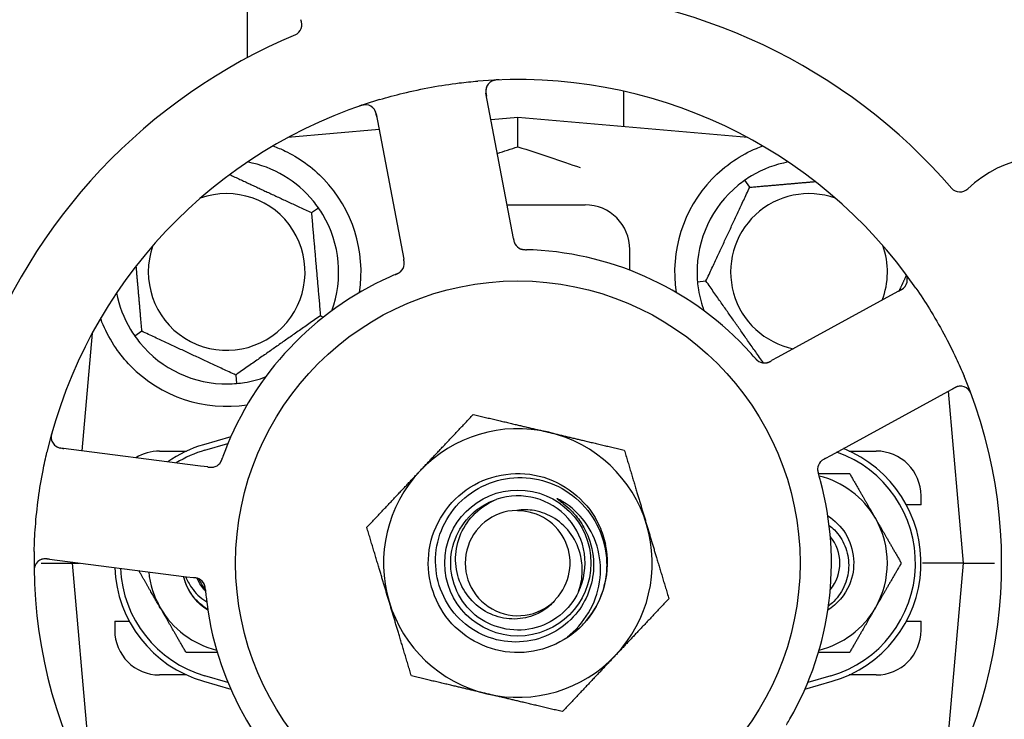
# Model space of a CAD drawing. Header units: inches. Extents: x 5 to 1128, y -85 to 748.
# Tile 60 of 256: x 125.84 to 128.59, y 226.7 to 228.65. Entities that reach past the tile are written whole.
import ezdxf

# ---------------------------------------------------------------- set-up
doc = ezdxf.new("R2010")
doc.units = ezdxf.units.IN
doc.header["$LTSCALE"] = 32
doc.header["$MEASUREMENT"] = 0
doc.layers.add('Dimension (ANSI)', color=7, linetype='Continuous', lineweight=25)
doc.layers.add('Visible (ANSI)', color=7, linetype='Continuous', lineweight=30)
doc.styles.add('Note Text (ANSI)', font='tahoma.ttf')
doc.dimstyles.new('SB Fraction-16 (ANSI)', dxfattribs={"dimscale": 32, "dimtxt": 0.125, "dimasz": 0.098425, "dimexe": 0.125, "dimexo": 0.0625, "dimgap": 0.031496, "dimtad": 0, "dimtih": 1, "dimtoh": 1, "dimdec": 4, "dimrnd": 1e-08, "dimzin": 0, "dimdsep": 46, "dimlunit": 5, "dimtxsty": 'Note Text (ANSI)', "dimcen": 0.09, "dimdle": 0.393701, "dimclrd": 256, "dimclre": 256, "dimclrt": 256, "dimadec": 0, "dimazin": 3, "dimtfac": 0.96, "dimtofl": 0, "dimtmove": 0, "dimatfit": 3, "dimfxl": 1, "dimfrac": 2, "dimtolj": 1, "dimtzin": 12, "dimlwd": -1, "dimlwe": -1, "dimarcsym": 0})

# ---------------------------------------------------------------- blocks, each defined once
blk = doc.blocks.new('*D16')
at = {"layer": 'Defpoints', "color": 0, "transparency": 16777216}
for p in [(170.3073, 471.9837), (79.417, 159.272), (130.3698, 159.272)]:
    blk.add_point(p, dxfattribs=at)
at = {"layer": 'Dimension (ANSI)', "transparency": 16777216}
for p, q in [((168.3073, 471.9837), (75.417, 471.9837)), ((79.417, 468.8341), (79.417, 327.6609)), ((79.417, 162.4216), (79.417, 320.5948)), ((128.3698, 159.272), (75.417, 159.272))]:
    blk.add_line(p, q, dxfattribs=at)
for points in [[(78.8921, 468.8341), (79.9419, 468.8341), (79.417, 471.9837)], [(78.8921, 162.4216), (79.9419, 162.4216), (79.417, 159.272)]]:
    blk.add_solid(points, dxfattribs=at)
at = {"layer": 'Dimension (ANSI)', "transparency": 16777216, "insert": (67.2142, 326.653), "char_height": 4, "attachment_point": 1, "style": 'Note Text (ANSI)'}
blk.add_mtext('\\A1;312 11/16', dxfattribs=at)

msp = doc.modelspace()

# ---------------------------------------------------------------- linework, layer by layer
at = {"layer": 'Visible (ANSI)'}
for p, q in [((126.478, 282.60308), (126.478, 228.54487)), ((127.21691, 228.05967), (127.14405, 228.44587)), ((127.528, 228.45158), (127.528, 228.35214)), ((126.83795, 228.38812), (126.91081, 228.00193)), ((127.233, 228.37795), (127.1581, 228.3714)), ((127.233, 228.29648), (127.233, 228.37795)), ((127.87499, 228.32178), (127.233, 228.37795)), ((126.84625, 228.34412), (126.59102, 228.32178)), ((127.87993, 228.18317), (127.86626, 228.20269)), ((126.65697, 228.11228), (126.67649, 228.12594)), ((127.20285, 228.1342), (127.4205, 228.1342)), ((127.22059, 228.04015), (127.21691, 228.05967)), ((126.91081, 228.00193), (126.9145, 227.98237)), ((127.5455, 227.95149), (127.5455, 228.0092)), ((127.73419, 227.91947), (127.75793, 227.92154)), ((128.30348, 227.8974), (127.95869, 227.70877)), ((126.68213, 227.8247), (126.69056, 227.82077)), ((126.04542, 227.77619), (126.01665, 227.44741)), ((126.04368, 227.77295), (126.04514, 227.77295)), ((126.18403, 227.78112), (126.16452, 227.76746)), ((127.95869, 227.70877), (127.94124, 227.69922)), ((126.44566, 227.65912), (126.44774, 227.63539)), ((128.1082, 227.4355), (128.45299, 227.62413)), ((128.47675, 227.1342), (128.43476, 227.61416)), ((126.43207, 227.48653), (126.3555, 227.4642)), ((126.35988, 227.4492), (126.42415, 227.46795)), ((126.34785, 227.40488), (125.95804, 227.45493)), ((126.233, 227.4467), (126.30855, 227.4467)), ((128.15746, 227.4467), (128.233, 227.4467)), ((128.09077, 227.42596), (128.1082, 227.4355)), ((126.36756, 227.40235), (126.34785, 227.40488)), ((128.358, 227.2967), (128.358, 227.3217)), ((128.358, 227.2967), (128.31717, 227.2967)), ((125.91837, 227.14597), (126.30818, 227.09592)), ((125.98948, 227.13684), (125.98925, 227.1342)), ((125.90326, 227.1342), (125.98925, 227.1342)), ((125.98925, 227.1342), (126.01001, 227.1342)), ((125.98925, 227.1342), (126.04542, 226.49222)), ((128.47675, 227.1342), (128.36217, 227.1342)), ((128.42059, 226.49222), (128.47675, 227.1342)), ((128.47675, 227.1342), (128.56274, 227.1342)), ((126.30818, 227.09592), (126.32792, 227.09338)), ((126.108, 226.9717), (126.14884, 226.9717)), ((126.108, 226.9717), (126.108, 226.9467)), ((128.31717, 226.9717), (128.358, 226.9717)), ((128.358, 226.9467), (128.358, 226.9717)), ((126.30855, 226.8217), (126.233, 226.8217)), ((126.42415, 226.80045), (126.35988, 226.8192)), ((128.10613, 226.8192), (128.04185, 226.80045)), ((128.233, 226.8217), (128.15746, 226.8217)), ((126.3555, 226.8042), (126.43207, 226.78187)), ((128.03393, 226.78187), (128.1105, 226.8042))]:
    msp.add_line(p, q, dxfattribs=at)
for radius in [0.7875, 0.20385]:
    msp.add_circle((127.233, 227.1342), radius, dxfattribs=at)
for centre, radius, start, end in [((127.233, 227.1342), 1.6, 40.81714, 88.5497), ((126.59944, 228.63739), 0.03125, 292.85452, 25.80207), ((127.233, 227.1342), 1.6, 112.81714, 160.5497), ((127.233, 227.1342), 1.35, 34.62287, 94.74397), ((127.17476, 228.45166), 0.03125, 92.53135, 190.68342), ((127.233, 227.1342), 1.35, 106.62287, 166.74397), ((126.80724, 228.38233), 0.03125, 10.68342, 108.83549), ((128.71342, 227.94415), 0.325, 283.56477, 133.80207), ((126.4205, 227.9467), 0.3125, 39.15807, 79.28378), ((128.0455, 227.9467), 0.3125, 100.71622, 120.84193), ((126.4205, 227.9467), 0.375, 351.21293, 43.75453), ((128.0455, 227.9467), 0.375, 136.24547, 188.78707), ((128.0455, 227.9467), 0.3125, 129.15807, 180.84193), ((128.46684, 228.20127), 0.03125, 220.85452, 313.80207), ((126.4205, 227.9467), 0.21875, 160.34111, 109.65889), ((128.0455, 227.9467), 0.21875, 70.34111, 258.47873), ((127.4205, 228.0092), 0.125, 0, 90), ((126.4205, 227.9467), 0.3125, 339.72028, 30.84193), ((127.25237, 228.04024), 0.03125, 208.67765, 250.13682), ((128.0455, 227.9467), 0.21875, 338.88811, 19.65889), ((127.233, 227.1342), 0.875, 42.19111, 87.17573), ((126.88486, 227.97091), 0.03125, 311.46904, 353.46837), ((128.28848, 227.92482), 0.03125, 298.68342, 36.83549), ((127.233, 227.1342), 0.875, 114.19111, 159.17573), ((126.4205, 227.9467), 0.3125, 190.71622, 210.84193), ((128.0455, 227.9467), 0.3125, 189.15807, 200.27972), ((126.4205, 227.9467), 0.3125, 219.15807, 270.84193), ((127.92118, 227.72387), 0.03125, 239.46904, 281.46837), ((126.4205, 227.9467), 0.375, 224.27762, 278.78707), ((126.4205, 227.9467), 0.3125, 279.15807, 290.27972), ((127.233, 227.1342), 1.35, 322.62287, 22.74397), ((128.46799, 227.59671), 0.03125, 20.53135, 118.68342), ((125.96202, 227.48593), 0.03125, 164.53135, 262.68342), ((127.233, 227.1342), 0.375, 76.68342, 136.68342), ((127.233, 227.1342), 0.375, 16.68342, 76.68342), ((126.233, 227.3217), 0.125, 90, 121.69426), ((126.45175, 227.1342), 0.34375, 106.2602, 124.73634), ((126.45175, 227.1342), 0.32812, 106.2602, 121.61609), ((128.01425, 227.1342), 0.32812, 286.2602, 70.60541), ((128.01425, 227.1342), 0.34375, 286.2602, 68.3076), ((128.233, 227.3217), 0.125, 0, 90), ((126.37729, 227.43261), 0.03125, 280.67765, 322.13682), ((128.10069, 227.39576), 0.03125, 136.67765, 178.13682), ((127.233, 227.1342), 0.375, 136.68342, 196.68342), ((127.233, 227.1342), 0.875, 330.19111, 15.17573), ((128.01425, 227.1342), 0.25, 30, 76.26096), ((127.233, 227.1342), 0.1875, 334.71096, 108.15663), ((127.233, 227.1342), 0.14696, 91.25861, 315.29572), ((127.233, 227.1342), 0.14583, 316.55117, 90.00317), ((128.01425, 227.1342), 0.25, 330, 30), ((127.233, 227.1342), 0.375, 316.68342, 16.68342), ((128.01425, 227.1342), 0.11727, 320.56429, 39.43571), ((127.233, 227.1342), 1.35, 178.62287, 238.74397), ((127.233, 227.1342), 0.25, 319.96044, 12.10596), ((125.91439, 227.11497), 0.03125, 82.68342, 180.83549), ((126.45175, 227.1342), 0.34375, 182.10255, 253.7398), ((126.45175, 227.1342), 0.32812, 182.55546, 253.7398), ((126.45175, 227.1342), 0.25, 185.68783, 210), ((126.45175, 227.1342), 0.15625, 195.94214, 199.71036), ((126.32966, 227.06165), 0.03125, 23.46904, 65.46837), ((126.45175, 227.1342), 0.11727, 202.2465, 219.43252), ((127.233, 227.1342), 0.875, 186.19111, 231.17573), ((127.233, 227.1342), 0.375, 196.68342, 256.68342), ((127.233, 227.1342), 1.6, 184.81714, 232.5497), ((126.45175, 227.1342), 0.25, 210, 256.26096), ((128.01425, 227.1342), 0.25, 283.73904, 330), ((127.233, 227.1342), 0.25, 316.19222, 319.96044), ((126.233, 226.9467), 0.125, 180, 270), ((128.233, 226.9467), 0.125, 270, 0), ((127.233, 227.1342), 0.375, 256.68342, 316.68342)]:
    msp.add_arc(centre, radius, start, end, dxfattribs=at)
for points, knots in [([(127.18044, 228.48318), (127.17981, 228.48315), (127.17919, 228.48313), (127.17752, 228.48305), (127.17644, 228.48299), (127.17445, 228.48283), (127.17353, 228.48275), (127.17118, 228.48247), (127.16973, 228.48225), (127.16722, 228.48176), (127.16612, 228.48149), (127.16427, 228.48096), (127.16348, 228.4807), (127.16193, 228.48012), (127.16119, 228.4798), (127.16039, 228.47941), (127.16022, 228.47932), (127.16007, 228.47925)], [0, 0, 0, 0, 0.005149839, 0.005149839, 0.013554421, 0.013554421, 0.020527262, 0.020527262, 0.031641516, 0.031641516, 0.041623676, 0.041623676, 0.051235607, 0.051235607, 0.06373445, 0.06373445, 0.067355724, 0.067355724, 0.067355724, 0.067355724]), ([(126.84681, 228.42778), (126.86878, 228.43434), (126.89078, 228.4403), (126.93884, 228.45204), (126.96526, 228.45766), (127.01784, 228.46721), (127.04367, 228.47111), (127.08675, 228.47637), (127.10401, 228.47814), (127.12135, 228.47958)], [-0.73118965, -0.73118965, -0.73118965, -0.73118965, -0.55244576, -0.55244576, -0.34137939, -0.34137939, -0.13566771, -0.13566771, 0, 0, 0, 0]), ([(127.14506, 228.46138), (127.14497, 228.4611), (127.14487, 228.46075), (127.14441, 228.45901), (127.14409, 228.45729), (127.1438, 228.45413), (127.14375, 228.45261), (127.14389, 228.44874), (127.14414, 228.4463), (127.14467, 228.44278), (127.14485, 228.44175), (127.1452, 228.43977), (127.14538, 228.43883), (127.14556, 228.43789)], [0.058736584, 0.058736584, 0.058736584, 0.058736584, 0.064782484, 0.064782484, 0.086145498, 0.086145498, 0.103238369, 0.103238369, 0.123434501, 0.123434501, 0.131598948, 0.131598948, 0.13893919, 0.13893919, 0.13893919, 0.13893919]), ([(126.81102, 228.41335), (126.81073, 228.41338), (126.81037, 228.41341), (126.80917, 228.41349), (126.80824, 228.41351), (126.80614, 228.41344), (126.80488, 228.41333), (126.80271, 228.413), (126.80202, 228.41288), (126.80029, 228.41253), (126.79922, 228.41228), (126.79696, 228.4117), (126.79575, 228.41135), (126.79387, 228.41076), (126.79317, 228.41053), (126.7918, 228.41007), (126.79113, 228.40984), (126.79045, 228.4096)], [0.051298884, 0.051298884, 0.051298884, 0.051298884, 0.057269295, 0.057269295, 0.069785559, 0.069785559, 0.08363266, 0.08363266, 0.08945843, 0.08945843, 0.097820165, 0.097820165, 0.107290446, 0.107290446, 0.113094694, 0.113094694, 0.118968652, 0.118968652, 0.118968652, 0.118968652]), ([(126.83945, 228.38016), (126.83928, 228.38108), (126.8391, 228.38202), (126.83839, 228.38563), (126.83778, 228.38829), (126.83647, 228.39265), (126.83579, 228.39447), (126.83448, 228.39739), (126.83379, 228.39866), (126.83256, 228.40058), (126.83207, 228.40128), (126.83152, 228.402), (126.83141, 228.40214), (126.8313, 228.40227)], [0, 0, 0, 0, 0.007248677, 0.007248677, 0.028564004, 0.028564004, 0.047482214, 0.047482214, 0.065361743, 0.065361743, 0.076705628, 0.076705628, 0.079955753, 0.079955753, 0.079955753, 0.079955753]), ([(126.54987, 228.29853), (126.56118, 228.29438), (126.57288, 228.28955), (126.60129, 228.27583), (126.62075, 228.26461), (126.65803, 228.23778), (126.67587, 228.22223), (126.69137, 228.20604)], [1.39089206, 1.39089206, 1.39089206, 1.39089206, 1.4959744, 1.4959744, 1.66977331, 1.66977331, 1.84048199, 1.84048199, 1.84048199, 1.84048199]), ([(127.77464, 228.20604), (127.79247, 228.22467), (127.81305, 228.2421), (127.85599, 228.27135), (127.87837, 228.28311), (127.90415, 228.29409), (127.91011, 228.29642), (127.91608, 228.2986)], [0.51551539, 0.51551539, 0.51551539, 0.51551539, 0.71204276, 0.71204276, 0.91166133, 0.91166133, 0.96773016, 0.96773016, 0.96773016, 0.96773016]), ([(127.22059, 228.04014), (127.22069, 228.03963), (127.22079, 228.0391), (127.22098, 228.03809), (127.22108, 228.03759), (127.2213, 228.03648), (127.22142, 228.03586), (127.22189, 228.03368), (127.22223, 228.0323), (127.22286, 228.03015), (127.22317, 228.02922), (127.22382, 228.02759), (127.22413, 228.02688), (127.22469, 228.02574), (127.22496, 228.02524), (127.22512, 228.02495), (127.22514, 228.02492), (127.22514, 228.02492), (127.22514, 228.02492), (127.22514, 228.02492)], [0, 0, 0, 0, 0.004355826, 0.004355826, 0.008687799, 0.008687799, 0.014307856, 0.014307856, 0.029588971, 0.029588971, 0.043844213, 0.043844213, 0.054171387, 0.054171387, 0.06195455, 0.06195455, 0.063871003, 0.063871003, 0.063878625, 0.063878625, 0.063878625, 0.063878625]), ([(127.2206, 228.0401), (127.22065, 228.03981), (127.22071, 228.03952), (127.22101, 228.03791), (127.22128, 228.03656), (127.2219, 228.03376), (127.22227, 228.03228), (127.22306, 228.0297), (127.22347, 228.02855), (127.22435, 228.02645), (127.22484, 228.02548), (127.22528, 228.02467), (127.22535, 228.02456), (127.2254, 228.02446)], [0, 0, 0, 0, 0.002309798, 0.002309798, 0.012623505, 0.012623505, 0.02433842, 0.02433842, 0.035397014, 0.035397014, 0.047442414, 0.047442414, 0.049661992, 0.049661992, 0.049661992, 0.049661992]), ([(127.24105, 228.01112), (127.24127, 228.01104), (127.24155, 228.01093), (127.24238, 228.01065), (127.243, 228.01047), (127.2443, 228.01013), (127.24498, 228.00997), (127.24637, 228.00971), (127.24706, 228.0096), (127.24872, 228.00937), (127.24974, 228.00926), (127.25126, 228.00914), (127.25172, 228.00911), (127.25338, 228.009), (127.25462, 228.00895), (127.25624, 228.0089), (127.25664, 228.00888), (127.25721, 228.00887), (127.25739, 228.00886), (127.25757, 228.00886)], [0.044252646, 0.044252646, 0.044252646, 0.044252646, 0.05067159, 0.05067159, 0.061250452, 0.061250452, 0.07105005, 0.07105005, 0.078610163, 0.078610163, 0.087196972, 0.087196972, 0.090753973, 0.090753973, 0.100050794, 0.100050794, 0.103147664, 0.103147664, 0.104517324, 0.104517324, 0.104517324, 0.104517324]), ([(127.2414, 228.01098), (127.2414, 228.01098), (127.24143, 228.01097), (127.24156, 228.01092), (127.24169, 228.01088), (127.24211, 228.01073), (127.24246, 228.01062), (127.24363, 228.01026), (127.24454, 228.01003), (127.24651, 228.00964), (127.24754, 228.00948), (127.24997, 228.0092), (127.25142, 228.00909), (127.25424, 228.00895), (127.25563, 228.00891), (127.25718, 228.00887), (127.25737, 228.00886), (127.25757, 228.00886)], [0.030853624, 0.030853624, 0.030853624, 0.030853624, 0.032941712, 0.032941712, 0.036385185, 0.036385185, 0.042347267, 0.042347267, 0.055267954, 0.055267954, 0.065838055, 0.065838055, 0.077516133, 0.077516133, 0.087897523, 0.087897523, 0.089364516, 0.089364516, 0.089364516, 0.089364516]), ([(126.91573, 227.96609), (126.91575, 227.96618), (126.91576, 227.96628), (126.9158, 227.96658), (126.91583, 227.9668), (126.91593, 227.9678), (126.916, 227.96874), (126.91603, 227.971), (126.91597, 227.97243), (126.91569, 227.97534), (126.91548, 227.97684), (126.91512, 227.97899), (126.915, 227.97967), (126.91481, 227.98067), (126.91475, 227.98101), (126.91463, 227.98168), (126.91457, 227.982), (126.9145, 227.98233)], [0.038929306, 0.038929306, 0.038929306, 0.038929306, 0.040726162, 0.040726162, 0.043941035, 0.043941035, 0.054249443, 0.054249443, 0.066768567, 0.066768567, 0.078206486, 0.078206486, 0.083402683, 0.083402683, 0.086046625, 0.086046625, 0.088630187, 0.088630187, 0.088630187, 0.088630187]), ([(126.91585, 227.96689), (126.91585, 227.96689), (126.91585, 227.9669), (126.91586, 227.96697), (126.91589, 227.96719), (126.91596, 227.96788), (126.916, 227.96842), (126.91607, 227.96964), (126.91608, 227.9703), (126.91606, 227.97116), (126.91605, 227.97137), (126.91599, 227.97296), (126.9158, 227.97478), (126.91535, 227.9777), (126.9152, 227.97856), (126.91495, 227.97992), (126.91487, 227.98039), (126.91469, 227.98134), (126.9146, 227.98184), (126.9145, 227.98233)], [0.028019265, 0.028019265, 0.028019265, 0.028019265, 0.028672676, 0.028672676, 0.033062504, 0.033062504, 0.040781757, 0.040781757, 0.051074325, 0.051074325, 0.054504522, 0.054504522, 0.075062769, 0.075062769, 0.083066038, 0.083066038, 0.087153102, 0.087153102, 0.091266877, 0.091266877, 0.091266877, 0.091266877]), ([(126.8914, 227.93977), (126.89096, 227.93958), (126.89049, 227.93938), (126.88999, 227.93916), (126.88548, 227.93724), (126.87935, 227.93457), (126.87444, 227.93236)], [0.48080563, 0.48080563, 0.48080563, 0.48080563, 0.5329828, 0.5329828, 0.5329828, 1, 1, 1, 1]), ([(126.89143, 227.93978), (126.89171, 227.9399), (126.89199, 227.94001), (126.89273, 227.94033), (126.8932, 227.94053), (126.89465, 227.94116), (126.89565, 227.94161), (126.89772, 227.94258), (126.89879, 227.94312), (126.90087, 227.94423), (126.90183, 227.94481), (126.90369, 227.94602), (126.90448, 227.94662), (126.90544, 227.94741), (126.9057, 227.94763), (126.90589, 227.9478)], [0.001596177, 0.001596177, 0.001596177, 0.001596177, 0.00393777, 0.00393777, 0.007842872, 0.007842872, 0.016055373, 0.016055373, 0.025513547, 0.025513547, 0.037191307, 0.037191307, 0.054193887, 0.054193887, 0.06155888, 0.06155888, 0.06155888, 0.06155888]), ([(126.89143, 227.93978), (126.89194, 227.93999), (126.89244, 227.94021), (126.89344, 227.94063), (126.89394, 227.94085), (126.89561, 227.94157), (126.89677, 227.9421), (126.89864, 227.94301), (126.8994, 227.9434), (126.9011, 227.94433), (126.90197, 227.94485), (126.90347, 227.94585), (126.90412, 227.94633), (126.90513, 227.94713), (126.90553, 227.94748), (126.90577, 227.94769), (126.9058, 227.94772), (126.90581, 227.94773), (126.90581, 227.94773), (126.90581, 227.94773)], [0, 0, 0, 0, 0.004180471, 0.004180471, 0.008305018, 0.008305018, 0.018114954, 0.018114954, 0.025612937, 0.025612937, 0.036850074, 0.036850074, 0.047489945, 0.047489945, 0.056089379, 0.056089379, 0.058286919, 0.058286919, 0.058652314, 0.058652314, 0.058652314, 0.058652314]), ([(128.31915, 227.93081), (128.31909, 227.93109), (128.31901, 227.93144), (128.31871, 227.93261), (128.31844, 227.9335), (128.31772, 227.93547), (128.31723, 227.93664), (128.31624, 227.9386), (128.31591, 227.93922), (128.31505, 227.94076), (128.31449, 227.9417), (128.31323, 227.94367), (128.31252, 227.94471), (128.31139, 227.94632), (128.31095, 227.94691), (128.31008, 227.94808), (128.30966, 227.94864), (128.30922, 227.94922)], [0.051298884, 0.051298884, 0.051298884, 0.051298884, 0.057269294, 0.057269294, 0.069785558, 0.069785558, 0.083632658, 0.083632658, 0.089458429, 0.089458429, 0.097820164, 0.097820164, 0.107290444, 0.107290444, 0.113094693, 0.113094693, 0.118968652, 0.118968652, 0.118968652, 0.118968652]), ([(128.29636, 227.89351), (128.29719, 227.89396), (128.29802, 227.89442), (128.30124, 227.89622), (128.30358, 227.89762), (128.30733, 227.90021), (128.30885, 227.90142), (128.31121, 227.90357), (128.31221, 227.90462), (128.31366, 227.90637), (128.31417, 227.90706), (128.31468, 227.9078), (128.31479, 227.90796), (128.31488, 227.9081)], [0, 0, 0, 0, 0.007248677, 0.007248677, 0.028564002, 0.028564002, 0.047482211, 0.047482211, 0.06536174, 0.06536174, 0.076705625, 0.076705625, 0.079955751, 0.079955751, 0.079955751, 0.079955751]), ([(128.34393, 227.90123), (128.35696, 227.88237), (128.36942, 227.86329), (128.3955, 227.82109), (128.40907, 227.7976), (128.43408, 227.75111), (128.44546, 227.72841), (128.46377, 227.68921), (128.47105, 227.67277), (128.47803, 227.65613)], [-0.73117437, -0.73117437, -0.73117437, -0.73117437, -0.55243049, -0.55243049, -0.34047291, -0.34047291, -0.14064238, -0.14064238, 0, 0, 0, 0]), ([(126.15202, 227.6849), (126.13725, 227.70004), (126.12333, 227.71699), (126.09656, 227.756), (126.08466, 227.77841), (126.07361, 227.80414), (126.07131, 227.80985), (126.06917, 227.8156)], [0.55181372, 0.55181372, 0.55181372, 0.55181372, 0.71000954, 0.71000954, 0.90366002, 0.90366002, 0.95550669, 0.95550669, 0.95550669, 0.95550669]), ([(127.89358, 227.70802), (127.89326, 227.70838), (127.89293, 227.70876), (127.89257, 227.70918), (127.88935, 227.71287), (127.88491, 227.71787), (127.8813, 227.72186)], [0.48080563, 0.48080563, 0.48080563, 0.48080563, 0.5329828, 0.5329828, 0.5329828, 1, 1, 1, 1]), ([(127.8936, 227.70799), (127.8938, 227.70776), (127.894, 227.70754), (127.89453, 227.70693), (127.89486, 227.70654), (127.89591, 227.70535), (127.89665, 227.70454), (127.89821, 227.70288), (127.89905, 227.70203), (127.90075, 227.70039), (127.9016, 227.69966), (127.90332, 227.69826), (127.90414, 227.69769), (127.90519, 227.69702), (127.90548, 227.69685), (127.9057, 227.69672)], [0.001596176, 0.001596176, 0.001596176, 0.001596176, 0.003937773, 0.003937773, 0.007842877, 0.007842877, 0.016055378, 0.016055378, 0.025513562, 0.025513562, 0.037191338, 0.037191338, 0.0541939, 0.0541939, 0.061558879, 0.061558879, 0.061558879, 0.061558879]), ([(127.8936, 227.70799), (127.89396, 227.70758), (127.89432, 227.70716), (127.89504, 227.70634), (127.89539, 227.70593), (127.8966, 227.70457), (127.89746, 227.70363), (127.8989, 227.70214), (127.8995, 227.70154), (127.90091, 227.7002), (127.90168, 227.69954), (127.90309, 227.69842), (127.90375, 227.69795), (127.90482, 227.69724), (127.90528, 227.69696), (127.90555, 227.6968), (127.90559, 227.69678), (127.9056, 227.69677), (127.9056, 227.69677), (127.9056, 227.69677)], [0, 0, 0, 0, 0.004180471, 0.004180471, 0.008305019, 0.008305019, 0.018114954, 0.018114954, 0.025612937, 0.025612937, 0.036850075, 0.036850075, 0.047489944, 0.047489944, 0.05608938, 0.05608938, 0.05828692, 0.05828692, 0.058652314, 0.058652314, 0.058652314, 0.058652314]), ([(127.92613, 227.69301), (127.92622, 227.69303), (127.92632, 227.69304), (127.92662, 227.6931), (127.92684, 227.69314), (127.92782, 227.69335), (127.92874, 227.69358), (127.9309, 227.69425), (127.93224, 227.69475), (127.93492, 227.69591), (127.93628, 227.69658), (127.93821, 227.69758), (127.93882, 227.6979), (127.93972, 227.69839), (127.94002, 227.69856), (127.94062, 227.69888), (127.94091, 227.69904), (127.9412, 227.6992)], [0.038929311, 0.038929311, 0.038929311, 0.038929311, 0.040726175, 0.040726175, 0.043941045, 0.043941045, 0.054249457, 0.054249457, 0.066768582, 0.066768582, 0.078206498, 0.078206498, 0.083402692, 0.083402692, 0.086046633, 0.086046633, 0.088630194, 0.088630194, 0.088630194, 0.088630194]), ([(127.92693, 227.69315), (127.92693, 227.69315), (127.92694, 227.69315), (127.92701, 227.69316), (127.92723, 227.6932), (127.9279, 227.69335), (127.92843, 227.69347), (127.92961, 227.69379), (127.93025, 227.69399), (127.93105, 227.69427), (127.93126, 227.69434), (127.93275, 227.69489), (127.93442, 227.69563), (127.93705, 227.69696), (127.93783, 227.69737), (127.93904, 227.69802), (127.93946, 227.69825), (127.94032, 227.69872), (127.94076, 227.69896), (127.9412, 227.6992)], [0.028019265, 0.028019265, 0.028019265, 0.028019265, 0.028672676, 0.028672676, 0.033062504, 0.033062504, 0.040781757, 0.040781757, 0.051074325, 0.051074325, 0.054504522, 0.054504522, 0.07506277, 0.07506277, 0.083066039, 0.083066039, 0.087153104, 0.087153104, 0.091266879, 0.091266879, 0.091266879, 0.091266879]), ([(128.46805, 227.62796), (128.46775, 227.62796), (128.46739, 227.62795), (128.4656, 227.62785), (128.46385, 227.62762), (128.46076, 227.62692), (128.45931, 227.6265), (128.45567, 227.62517), (128.45342, 227.62418), (128.45024, 227.62258), (128.44931, 227.6221), (128.44754, 227.62115), (128.4467, 227.62069), (128.44586, 227.62023)], [0.058736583, 0.058736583, 0.058736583, 0.058736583, 0.064782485, 0.064782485, 0.086145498, 0.086145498, 0.103238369, 0.103238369, 0.123434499, 0.123434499, 0.131598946, 0.131598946, 0.138939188, 0.138939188, 0.138939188, 0.138939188]), ([(128.49971, 227.60105), (128.4995, 227.60164), (128.49928, 227.60222), (128.49869, 227.60379), (128.4983, 227.60479), (128.49754, 227.60663), (128.49717, 227.60748), (128.49618, 227.60964), (128.49552, 227.61095), (128.49428, 227.61318), (128.49368, 227.61414), (128.49261, 227.61574), (128.49212, 227.61641), (128.49108, 227.61771), (128.49055, 227.61831), (128.48993, 227.61896), (128.4898, 227.61909), (128.48968, 227.61921)], [0, 0, 0, 0, 0.005149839, 0.005149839, 0.013554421, 0.013554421, 0.020527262, 0.020527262, 0.031641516, 0.031641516, 0.041623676, 0.041623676, 0.051235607, 0.051235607, 0.06373445, 0.06373445, 0.067355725, 0.067355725, 0.067355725, 0.067355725]), ([(125.93381, 227.50107), (125.93364, 227.50046), (125.93347, 227.49987), (125.93302, 227.49825), (125.93275, 227.49721), (125.93228, 227.49527), (125.93208, 227.49437), (125.93162, 227.49204), (125.93138, 227.49059), (125.93108, 227.48806), (125.93099, 227.48693), (125.93091, 227.485), (125.93092, 227.48417), (125.93099, 227.48251), (125.93107, 227.48172), (125.9312, 227.48083), (125.93122, 227.48064), (125.93125, 227.48048)], [0, 0, 0, 0, 0.005149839, 0.005149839, 0.013554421, 0.013554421, 0.020527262, 0.020527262, 0.031641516, 0.031641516, 0.041623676, 0.041623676, 0.051235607, 0.051235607, 0.06373445, 0.06373445, 0.067355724, 0.067355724, 0.067355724, 0.067355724]), ([(125.88339, 227.16665), (125.88394, 227.18957), (125.88507, 227.21233), (125.88877, 227.26167), (125.89158, 227.28854), (125.89875, 227.34149), (125.90302, 227.36727), (125.91133, 227.40986), (125.91498, 227.42682), (125.91897, 227.44376)], [-0.73118965, -0.73118965, -0.73118965, -0.73118965, -0.55244576, -0.55244576, -0.34137939, -0.34137939, -0.13566771, -0.13566771, 0, 0, 0, 0]), ([(125.9436, 227.46068), (125.94385, 227.46051), (125.94415, 227.46031), (125.94566, 227.45933), (125.9472, 227.45849), (125.95011, 227.45724), (125.95154, 227.45673), (125.95526, 227.45567), (125.95766, 227.45515), (125.96117, 227.45457), (125.96221, 227.45441), (125.9642, 227.45414), (125.96515, 227.45402), (125.9661, 227.4539)], [0.058736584, 0.058736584, 0.058736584, 0.058736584, 0.064782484, 0.064782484, 0.086145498, 0.086145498, 0.103238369, 0.103238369, 0.123434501, 0.123434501, 0.131598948, 0.131598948, 0.13893919, 0.13893919, 0.13893919, 0.13893919]), ([(126.40149, 227.41284), (126.40164, 227.41302), (126.40182, 227.41326), (126.40235, 227.41396), (126.40271, 227.41449), (126.40344, 227.41562), (126.4038, 227.41622), (126.40448, 227.41746), (126.4048, 227.41808), (126.40552, 227.41959), (126.40594, 227.42053), (126.40653, 227.42194), (126.4067, 227.42236), (126.40731, 227.42391), (126.40775, 227.42507), (126.4083, 227.42659), (126.40843, 227.42697), (126.40863, 227.42751), (126.40869, 227.42768), (126.40875, 227.42785)], [0.044252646, 0.044252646, 0.044252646, 0.044252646, 0.05067159, 0.05067159, 0.061250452, 0.061250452, 0.07105005, 0.07105005, 0.078610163, 0.078610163, 0.087196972, 0.087196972, 0.090753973, 0.090753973, 0.100050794, 0.100050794, 0.103147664, 0.103147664, 0.104517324, 0.104517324, 0.104517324, 0.104517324]), ([(126.40173, 227.41313), (126.40173, 227.41313), (126.40175, 227.41315), (126.40183, 227.41326), (126.40192, 227.41337), (126.40219, 227.41373), (126.4024, 227.41402), (126.40311, 227.41503), (126.40361, 227.41582), (126.40458, 227.41757), (126.40505, 227.41851), (126.40607, 227.42073), (126.40662, 227.42208), (126.40763, 227.42471), (126.4081, 227.42602), (126.40862, 227.42748), (126.40868, 227.42766), (126.40875, 227.42785)], [0.030853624, 0.030853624, 0.030853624, 0.030853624, 0.032941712, 0.032941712, 0.036385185, 0.036385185, 0.042347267, 0.042347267, 0.055267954, 0.055267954, 0.065838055, 0.065838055, 0.077516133, 0.077516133, 0.087897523, 0.087897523, 0.089364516, 0.089364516, 0.089364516, 0.089364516]), ([(128.09073, 227.42594), (128.09047, 227.42579), (128.09021, 227.42565), (128.08878, 227.42486), (128.08757, 227.4242), (128.0851, 227.42274), (128.08381, 227.42193), (128.0816, 227.42038), (128.08063, 227.41963), (128.07891, 227.41815), (128.07813, 227.41738), (128.07751, 227.41671), (128.07742, 227.41662), (128.07734, 227.41653)], [0, 0, 0, 0, 0.002309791, 0.002309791, 0.012623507, 0.012623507, 0.024338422, 0.024338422, 0.035397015, 0.035397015, 0.047442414, 0.047442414, 0.049661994, 0.049661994, 0.049661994, 0.049661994]), ([(128.09077, 227.42596), (128.09031, 227.4257), (128.08984, 227.42545), (128.08894, 227.42495), (128.08849, 227.42471), (128.0875, 227.42415), (128.08696, 227.42384), (128.08503, 227.42273), (128.08381, 227.42197), (128.08196, 227.42071), (128.08118, 227.42013), (128.07982, 227.41901), (128.07925, 227.41849), (128.07834, 227.41761), (128.07795, 227.4172), (128.07772, 227.41696), (128.07769, 227.41693), (128.07769, 227.41693), (128.07769, 227.41693), (128.07769, 227.41693)], [0, 0, 0, 0, 0.004355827, 0.004355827, 0.008687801, 0.008687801, 0.014307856, 0.014307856, 0.029588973, 0.029588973, 0.043844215, 0.043844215, 0.054171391, 0.054171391, 0.061954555, 0.061954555, 0.063871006, 0.063871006, 0.063878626, 0.063878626, 0.063878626, 0.063878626]), ([(126.36756, 227.40235), (126.36809, 227.40228), (126.36862, 227.40221), (126.36964, 227.40209), (126.37014, 227.40202), (126.37127, 227.40189), (126.37189, 227.40182), (126.37411, 227.40159), (126.37554, 227.40148), (126.37777, 227.40141), (126.37875, 227.40143), (126.3805, 227.40154), (126.38127, 227.40162), (126.38253, 227.4018), (126.38309, 227.4019), (126.38341, 227.40196), (126.38345, 227.40197), (126.38345, 227.40197), (126.38345, 227.40197), (126.38345, 227.40197)], [0, 0, 0, 0, 0.004355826, 0.004355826, 0.008687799, 0.008687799, 0.014307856, 0.014307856, 0.029588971, 0.029588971, 0.043844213, 0.043844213, 0.054171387, 0.054171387, 0.06195455, 0.06195455, 0.063871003, 0.063871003, 0.063878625, 0.063878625, 0.063878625, 0.063878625]), ([(126.36761, 227.40234), (126.3679, 227.40231), (126.36819, 227.40227), (126.36982, 227.40206), (126.37119, 227.4019), (126.37404, 227.40162), (126.37556, 227.40152), (126.37826, 227.40147), (126.37948, 227.40151), (126.38175, 227.40169), (126.38283, 227.40186), (126.38373, 227.40203), (126.38386, 227.40206), (126.38397, 227.40208)], [0, 0, 0, 0, 0.002309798, 0.002309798, 0.012623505, 0.012623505, 0.02433842, 0.02433842, 0.035397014, 0.035397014, 0.047442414, 0.047442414, 0.049661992, 0.049661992, 0.049661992, 0.049661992]), ([(127.41342, 226.96114), (127.36482, 226.91048), (127.29411, 226.88182), (127.22395, 226.88437), (127.15382, 226.8869), (127.08539, 226.92058), (127.04058, 226.97459), (126.99579, 227.02859), (126.97534, 227.10205), (126.98579, 227.17142), (126.99648, 227.24241), (127.0394, 227.3079), (127.10023, 227.34603), (127.16043, 227.38376), (127.23711, 227.39407), (127.30514, 227.37357), (127.3731, 227.35309), (127.43126, 227.30222), (127.46062, 227.2376), (127.46803, 227.22128), (127.47358, 227.20415), (127.47725, 227.18662)], [5.2445607, 5.2445607, 5.2445607, 5.2445607, 6.086966, 6.086966, 6.086966, 6.9291128, 6.9291128, 6.9291128, 7.7710085, 7.7710085, 7.7710085, 8.6324711, 8.6324711, 8.6324711, 9.4850832, 9.4850832, 9.4850832, 10.3367446, 10.3367446, 10.3367446, 10.5518672, 10.5518672, 10.5518672, 10.5518672]), ([(128.06947, 227.39716), (128.06947, 227.39716), (128.06946, 227.39713), (128.06946, 227.39699), (128.06945, 227.39685), (128.06945, 227.3964), (128.06944, 227.39604), (128.06947, 227.39481), (128.06953, 227.39387), (128.06977, 227.39188), (128.06994, 227.39085), (128.07042, 227.38845), (128.07077, 227.38704), (128.0715, 227.38431), (128.07189, 227.38298), (128.07233, 227.38149), (128.07239, 227.38131), (128.07244, 227.38112)], [0.030853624, 0.030853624, 0.030853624, 0.030853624, 0.032941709, 0.032941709, 0.03638518, 0.03638518, 0.042347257, 0.042347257, 0.055267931, 0.055267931, 0.065838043, 0.065838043, 0.077516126, 0.077516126, 0.087897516, 0.087897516, 0.089364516, 0.089364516, 0.089364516, 0.089364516]), ([(128.06949, 227.39753), (128.06948, 227.3973), (128.06947, 227.397), (128.06946, 227.39612), (128.06947, 227.39548), (128.06955, 227.39414), (128.06961, 227.39343), (128.06979, 227.39203), (128.06989, 227.39135), (128.07019, 227.3897), (128.07041, 227.38869), (128.07076, 227.38721), (128.07087, 227.38676), (128.07128, 227.38515), (128.07162, 227.38395), (128.07207, 227.3824), (128.07218, 227.38201), (128.07234, 227.38146), (128.07239, 227.38129), (128.07244, 227.38112)], [0.044252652, 0.044252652, 0.044252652, 0.044252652, 0.050671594, 0.050671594, 0.061250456, 0.061250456, 0.071050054, 0.071050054, 0.078610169, 0.078610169, 0.087196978, 0.087196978, 0.090753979, 0.090753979, 0.100050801, 0.100050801, 0.10314767, 0.10314767, 0.10451733, 0.10451733, 0.10451733, 0.10451733]), ([(127.44424, 227.12142), (127.44347, 227.09793), (127.43878, 227.07474), (127.42198, 227.03063), (127.40991, 227.01003), (127.37667, 226.97015), (127.35454, 226.95225), (127.3044, 226.92574), (127.27684, 226.9175), (127.21981, 226.91196), (127.19089, 226.91483), (127.13546, 226.93153), (127.10953, 226.94531), (127.06414, 226.98219), (127.04519, 227.00501), (127.01693, 227.05688), (127.00798, 227.08547), (127.00147, 227.14478), (127.00408, 227.17492), (127.02073, 227.23282), (127.03473, 227.25999), (127.07249, 227.30768), (127.09598, 227.32769), (127.14955, 227.35776), (127.17916, 227.36744), (127.24072, 227.37499), (127.27208, 227.37268), (127.33247, 227.35613), (127.36087, 227.34195), (127.41091, 227.30335), (127.432, 227.27922), (127.46393, 227.224), (127.47437, 227.19338), (127.47867, 227.16163)], [-3.5801326, -3.5801326, -3.5801326, -3.5801326, -3.4004535, -3.4004535, -3.2191752, -3.2191752, -3.0035583, -3.0035583, -2.7857358, -2.7857358, -2.5657084, -2.5657084, -2.3434763, -2.3434763, -2.1190401, -2.1190401, -1.8924003, -1.8924003, -1.6635571, -1.6635571, -1.4325112, -1.4325112, -1.1992628, -1.1992628, -0.9638125, -0.9638125, -0.7261606, -0.7261606, -0.4863077, -0.4863077, -0.244254, -0.244254, 0, 0, 0, 0]), ([(127.40253, 227.0541), (127.3783, 227.00282), (127.32959, 226.96378), (127.27426, 226.9513), (127.21893, 226.93882), (127.15819, 226.95316), (127.11429, 226.98907), (127.07047, 227.02491), (127.04438, 227.08145), (127.04554, 227.13804), (127.0467, 227.19473), (127.07519, 227.25025), (127.12057, 227.28425), (127.13688, 227.29648), (127.15525, 227.30582), (127.17463, 227.3121)], [5.153766, 5.153766, 5.153766, 5.153766, 6.061332, 6.061332, 6.061332, 6.968806, 6.968806, 6.968806, 7.8744508, 7.8744508, 7.8744508, 8.7817425, 8.7817425, 8.7817425, 9.107885, 9.107885, 9.107885, 9.107885]), ([(127.33745, 227.03082), (127.32965, 227.02164), (127.32075, 227.01345), (127.30007, 226.99861), (127.28819, 226.9923), (127.25675, 226.9806), (127.23666, 226.97738), (127.1958, 226.97877), (127.17544, 226.98357), (127.13716, 227.00086), (127.11969, 227.01338), (127.09007, 227.04476), (127.07837, 227.06347), (127.06252, 227.10482), (127.05872, 227.12713), (127.0598, 227.17254), (127.0649, 227.19518), (127.08363, 227.2378), (127.09727, 227.25727), (127.13162, 227.29036), (127.15213, 227.30349), (127.17457, 227.31237)], [-1.5503297, -1.5503297, -1.5503297, -1.5503297, -1.4577971, -1.4577971, -1.3550285, -1.3550285, -1.200467, -1.200467, -1.0416694, -1.0416694, -0.8786368, -0.8786368, -0.7113708, -0.7113708, -0.5398726, -0.5398726, -0.3641439, -0.3641439, -0.1841858, -0.1841858, 0, 0, 0, 0]), ([(127.34988, 227.31062), (127.34841, 227.31142), (127.34674, 227.31228), (127.34463, 227.31325), (127.34366, 227.31367), (127.34285, 227.31391), (127.34268, 227.31395), (127.3425, 227.31397), (127.34245, 227.31397), (127.34239, 227.31396), (127.34236, 227.31395), (127.34233, 227.31393), (127.34232, 227.31392), (127.34231, 227.31389), (127.3423, 227.31388), (127.3423, 227.31384), (127.34231, 227.31381), (127.34234, 227.31374), (127.34238, 227.31369), (127.34252, 227.3135), (127.3427, 227.31331), (127.34366, 227.31245), (127.34495, 227.31149), (127.35273, 227.30575), (127.36641, 227.29626), (127.38145, 227.28106)], [-0.32002064, -0.32002064, -0.32002064, -0.32002064, -0.25037654, -0.25037654, -0.22022079, -0.22022079, -0.21319305, -0.21319305, -0.21059304, -0.21059304, -0.20923641, -0.20923641, -0.20821255, -0.20821255, -0.20712521, -0.20712521, -0.2055378, -0.2055378, -0.20262718, -0.20262718, -0.19315319, -0.19315319, -0.1629071, -0.1629071, 0, 0, 0, 0]), ([(127.37854, 226.93439), (127.40189, 226.95422), (127.42133, 226.97822), (127.45024, 227.03243), (127.45936, 227.06218), (127.46538, 227.12259), (127.46258, 227.15262), (127.44568, 227.20899), (127.43209, 227.23486), (127.39618, 227.2791), (127.37448, 227.29724), (127.34988, 227.31062)], [-1.1317323, -1.1317323, -1.1317323, -1.1317323, -0.8984595, -0.8984595, -0.6634575, -0.6634575, -0.435379, -0.435379, -0.2142259, -0.2142259, 0, 0, 0, 0]), ([(127.40253, 227.0541), (127.40802, 227.06983), (127.41137, 227.08622), (127.41351, 227.1196), (127.41225, 227.13643), (127.40375, 227.17478), (127.39472, 227.19558), (127.36957, 227.2316), (127.35401, 227.24668), (127.31871, 227.26929), (127.29951, 227.27692), (127.26297, 227.28349), (127.24619, 227.28372), (127.22977, 227.28112)], [-0.89666376, -0.89666376, -0.89666376, -0.89666376, -0.7697294, -0.7697294, -0.64162523, -0.64162523, -0.47009117, -0.47009117, -0.30597672, -0.30597672, -0.14928046, -0.14928046, -0.02134877, -0.02134877, -0.02134877, -0.02134877]), ([(127.38145, 227.28106), (127.39126, 227.27115), (127.40008, 227.26038), (127.41694, 227.23521), (127.42448, 227.22063), (127.44047, 227.17854), (127.44518, 227.15005), (127.44424, 227.12142)], [-0.44935864, -0.44935864, -0.44935864, -0.44935864, -0.34320731, -0.34320731, -0.21838639, -0.21838639, 0, 0, 0, 0]), ([(128.09783, 227.26583), (128.11763, 227.25329), (128.1347, 227.23646), (128.14705, 227.21653), (128.17324, 227.17428), (128.17753, 227.11923), (128.1582, 227.07343), (128.14593, 227.04437), (128.12436, 227.01953), (128.09783, 227.00252)], [6.8488771, 6.8488771, 6.8488771, 6.8488771, 7.2990044, 7.2990044, 7.2990044, 8.2534333, 8.2534333, 8.2534333, 8.8590861, 8.8590861, 8.8590861, 8.8590861]), ([(128.10166, 227.2394), (128.10679, 227.23549), (128.11166, 227.23121), (128.1289, 227.21373), (128.13892, 227.1985), (128.15273, 227.16479), (128.15627, 227.1466), (128.15623, 227.10958), (128.15254, 227.09112), (128.13821, 227.05635), (128.12762, 227.04042), (128.10971, 227.02234), (128.10484, 227.01804), (128.09972, 227.01408)], [-1.06231766, -1.06231766, -1.06231766, -1.06231766, -1.01273267, -1.01273267, -0.87465824, -0.87465824, -0.73438222, -0.73438222, -0.59190522, -0.59190522, -0.44722789, -0.44722789, -0.39760805, -0.39760805, -0.39760805, -0.39760805]), ([(125.92642, 227.14493), (125.92548, 227.14505), (125.92454, 227.14518), (125.92088, 227.14561), (125.91817, 227.14585), (125.91361, 227.14596), (125.91167, 227.14588), (125.90849, 227.14553), (125.90707, 227.14526), (125.90486, 227.1447), (125.90405, 227.14444), (125.90319, 227.14414), (125.90302, 227.14408), (125.90286, 227.14402)], [0, 0, 0, 0, 0.007248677, 0.007248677, 0.028564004, 0.028564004, 0.047482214, 0.047482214, 0.065361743, 0.065361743, 0.076705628, 0.076705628, 0.079955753, 0.079955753, 0.079955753, 0.079955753]), ([(127.47867, 227.16163), (127.48104, 227.14417), (127.48149, 227.1265), (127.47853, 227.09111), (127.47508, 227.07349), (127.46021, 227.02601), (127.4448, 226.99773), (127.4244, 226.97337)], [-0.51193076, -0.51193076, -0.51193076, -0.51193076, -0.37804019, -0.37804019, -0.24204071, -0.24204071, 0, 0, 0, 0]), ([(125.88606, 227.12815), (125.88594, 227.12789), (125.8858, 227.12756), (125.88535, 227.12644), (125.88505, 227.12556), (125.88447, 227.12354), (125.88418, 227.12231), (125.88383, 227.12014), (125.88373, 227.11945), (125.88352, 227.1177), (125.88343, 227.1166), (125.88328, 227.11427), (125.88324, 227.11301), (125.88322, 227.11104), (125.88322, 227.11031), (125.88324, 227.10885), (125.88325, 227.10815), (125.88327, 227.10743)], [0.051298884, 0.051298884, 0.051298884, 0.051298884, 0.057269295, 0.057269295, 0.069785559, 0.069785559, 0.08363266, 0.08363266, 0.08945843, 0.08945843, 0.097820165, 0.097820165, 0.107290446, 0.107290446, 0.113094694, 0.113094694, 0.118968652, 0.118968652, 0.118968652, 0.118968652]), ([(126.36762, 227.00485), (126.36515, 227.00635), (126.36273, 227.00792), (126.35104, 227.01596), (126.34249, 227.0234), (126.32161, 227.04619), (126.31129, 227.06314), (126.30466, 227.0815)], [-0.25639672, -0.25639672, -0.25639672, -0.25639672, -0.23449039, -0.23449039, -0.1487662, -0.1487662, 0, 0, 0, 0]), ([(126.36804, 227.0024), (126.3605, 227.00712), (126.35337, 227.01249), (126.34677, 227.01847), (126.32787, 227.03562), (126.31358, 227.05761), (126.30497, 227.08162)], [9.99046979, 9.99046979, 9.99046979, 9.99046979, 10.16152319, 10.16152319, 10.16152319, 10.65156368, 10.65156368, 10.65156368, 10.65156368]), ([(126.30601, 227.0962), (126.31027, 227.08546), (126.31576, 227.07523), (126.33311, 227.05052), (126.34662, 227.0375), (126.3631, 227.02703), (126.3639, 227.02653), (126.36471, 227.02604)], [-0.61635944, -0.61635944, -0.61635944, -0.61635944, -0.52774982, -0.52774982, -0.38555901, -0.38555901, -0.37828525, -0.37828525, -0.37828525, -0.37828525]), ([(126.34379, 227.08953), (126.34371, 227.08957), (126.34361, 227.08961), (126.34334, 227.08974), (126.34314, 227.08984), (126.34222, 227.09025), (126.34135, 227.0906), (126.33921, 227.09133), (126.33783, 227.09171), (126.33497, 227.09234), (126.33348, 227.0926), (126.33133, 227.09293), (126.33065, 227.09302), (126.32963, 227.09316), (126.32929, 227.09321), (126.32862, 227.09329), (126.32829, 227.09333), (126.32796, 227.09338)], [0.038929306, 0.038929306, 0.038929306, 0.038929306, 0.040726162, 0.040726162, 0.043941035, 0.043941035, 0.054249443, 0.054249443, 0.066768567, 0.066768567, 0.078206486, 0.078206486, 0.083402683, 0.083402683, 0.086046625, 0.086046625, 0.088630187, 0.088630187, 0.088630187, 0.088630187]), ([(126.34306, 227.08989), (126.34306, 227.08989), (126.34306, 227.08989), (126.34299, 227.08992), (126.34279, 227.09001), (126.34216, 227.09029), (126.34166, 227.0905), (126.34052, 227.09094), (126.33989, 227.09116), (126.33907, 227.0914), (126.33886, 227.09147), (126.33733, 227.09189), (126.33554, 227.09228), (126.33263, 227.09275), (126.33176, 227.09287), (126.3304, 227.09306), (126.32992, 227.09312), (126.32896, 227.09325), (126.32846, 227.09331), (126.32796, 227.09338)], [0.028019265, 0.028019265, 0.028019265, 0.028019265, 0.028672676, 0.028672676, 0.033062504, 0.033062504, 0.040781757, 0.040781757, 0.051074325, 0.051074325, 0.054504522, 0.054504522, 0.075062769, 0.075062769, 0.083066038, 0.083066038, 0.087153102, 0.087153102, 0.091266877, 0.091266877, 0.091266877, 0.091266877]), ([(126.36151, 227.05597), (126.35974, 227.05782), (126.35803, 227.05972), (126.34879, 227.07072), (126.34258, 227.08083), (126.33793, 227.09166)], [-2.04013267, -2.04013267, -2.04013267, -2.04013267, -2.02048123, -2.02048123, -1.92997412, -1.92997412, -1.92997412, -1.92997412]), ([(126.3613, 227.05829), (126.36128, 227.05859), (126.36125, 227.05889), (126.36118, 227.05969), (126.36113, 227.0602), (126.36098, 227.06178), (126.36086, 227.06287), (126.36058, 227.06513), (126.3604, 227.06631), (126.35998, 227.06864), (126.35973, 227.06973), (126.35916, 227.07187), (126.35883, 227.07281), (126.35837, 227.07397), (126.35824, 227.07428), (126.35814, 227.07452)], [0.001596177, 0.001596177, 0.001596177, 0.001596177, 0.00393777, 0.00393777, 0.007842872, 0.007842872, 0.016055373, 0.016055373, 0.025513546, 0.025513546, 0.037191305, 0.037191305, 0.054193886, 0.054193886, 0.06155888, 0.06155888, 0.06155888, 0.06155888]), ([(126.3613, 227.05829), (126.36125, 227.05883), (126.36121, 227.05938), (126.36111, 227.06046), (126.36106, 227.061), (126.36088, 227.06281), (126.36074, 227.06408), (126.36046, 227.06613), (126.36032, 227.06698), (126.35996, 227.06888), (126.35973, 227.06987), (126.35925, 227.07161), (126.35899, 227.07238), (126.35855, 227.07358), (126.35834, 227.07407), (126.35821, 227.07437), (126.35819, 227.07441), (126.35819, 227.07442), (126.35819, 227.07442), (126.35819, 227.07442)], [0, 0, 0, 0, 0.004180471, 0.004180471, 0.008305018, 0.008305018, 0.018114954, 0.018114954, 0.025612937, 0.025612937, 0.036850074, 0.036850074, 0.047489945, 0.047489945, 0.056089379, 0.056089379, 0.058286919, 0.058286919, 0.058652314, 0.058652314, 0.058652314, 0.058652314]), ([(126.3613, 227.05825), (126.36135, 227.05778), (126.36139, 227.05727), (126.36144, 227.05672), (126.36187, 227.05184), (126.36253, 227.04518), (126.36311, 227.03984)], [0.48080563, 0.48080563, 0.48080563, 0.48080563, 0.5329828, 0.5329828, 0.5329828, 1, 1, 1, 1]), ([(127.41342, 226.96114), (127.40588, 226.95331), (127.39773, 226.94595), (127.38218, 226.93393), (127.37642, 226.93025), (127.37305, 226.92842), (127.37241, 226.92809), (127.37185, 226.92788), (127.37173, 226.92784), (127.37159, 226.92782), (127.37155, 226.92782), (127.3715, 226.92782), (127.37148, 226.92783), (127.37146, 226.92784), (127.37145, 226.92785), (127.37143, 226.92787), (127.37143, 226.92788), (127.37143, 226.92792), (127.37143, 226.92794), (127.37145, 226.92802), (127.37149, 226.92807), (127.37206, 226.92892), (127.37484, 226.93125), (127.37854, 226.93439)], [-0.28928031, -0.28928031, -0.28928031, -0.28928031, -0.16787143, -0.16787143, -0.06646306, -0.06646306, -0.04917499, -0.04917499, -0.04476579, -0.04476579, -0.04306859, -0.04306859, -0.04215282, -0.04215282, -0.04143605, -0.04143605, -0.040655, -0.040655, -0.03948059, -0.03948059, -0.0370912, -0.0370912, 0, 0, 0, 0]), ([(127.98286, 226.68328), (127.98311, 226.68368), (127.98337, 226.68412), (127.98365, 226.68459), (127.98617, 226.6888), (127.98956, 226.69457), (127.99223, 226.69923)], [0.48080563, 0.48080563, 0.48080563, 0.48080563, 0.5329828, 0.5329828, 0.5329828, 1, 1, 1, 1])]:
    msp.add_open_spline(points, degree=3, knots=knots, dxfattribs=at)
for points in [[(127.17579, 228.27763), (127.19469, 228.28392), (127.2138, 228.29022), (127.233, 228.29648)], [(127.233, 228.29648), (127.29328, 228.27684), (127.35269, 228.25672), (127.40731, 228.23818)], [(127.88529, 228.21501), (127.87909, 228.2113), (127.87251, 228.20705), (127.86626, 228.20269)], [(127.86626, 228.20269), (127.86002, 228.19831), (127.85378, 228.19358), (127.84817, 228.18902)], [(126.67649, 228.12594), (126.67211, 228.13219), (126.66738, 228.13843), (126.66282, 228.14403)], [(126.68881, 228.10691), (126.6851, 228.11312), (126.68086, 228.1197), (126.67649, 228.12594)], [(127.27612, 228.00814), (127.27015, 228.00843), (127.2625, 228.00871), (127.25756, 228.00886)], [(127.73304, 227.94211), (127.73314, 227.93488), (127.73353, 227.92706), (127.73419, 227.91947)], [(127.73419, 227.91947), (127.73486, 227.91187), (127.73584, 227.9041), (127.73699, 227.89696)], [(126.15219, 227.78649), (126.1559, 227.78029), (126.16015, 227.77371), (126.16452, 227.76746)], [(126.16452, 227.76746), (126.16889, 227.76122), (126.17362, 227.75497), (126.17819, 227.74937)], [(126.42509, 227.63424), (126.43232, 227.63434), (126.44014, 227.63473), (126.44774, 227.63539)], [(126.44774, 227.63539), (126.45533, 227.63606), (126.4631, 227.63703), (126.47024, 227.63818)], [(126.41516, 227.44527), (126.41304, 227.43968), (126.41041, 227.43249), (126.40875, 227.42784)], [(128.07749, 227.36326), (128.07592, 227.36903), (128.07383, 227.37639), (128.07244, 227.38113)], [(127.23299, 227.28003), (127.23192, 227.28041), (127.23085, 227.28077), (127.22977, 227.28112)], [(126.30151, 227.09128), (126.30097, 227.09317), (126.30047, 227.09506), (126.30001, 227.09697)], [(126.30151, 227.09128), (126.30096, 227.09324), (126.30047, 227.09513), (126.30004, 227.09696)], [(127.33745, 227.03082), (127.33794, 227.03185), (127.33841, 227.03288), (127.33888, 227.03391)]]:
    msp.add_open_spline(points, degree=3, dxfattribs=at)
for points, weights in [([(126.42893, 228.21862), (126.53957, 228.16703), (126.65697, 228.11228)], [1.07748863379, 1.18694802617, 1.04422863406]), ([(127.75793, 227.92154), (127.81893, 228.05236), (127.87993, 228.18317)], [1.04422863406, 1.20577136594, 1.04422863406]), ([(127.87993, 228.18317), (127.97731, 228.19169), (128.06268, 228.19916)], [1.04422863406, 1.14843950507, 1.11819795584]), ([(126.65697, 228.11228), (126.66955, 227.96849), (126.68213, 227.8247)], [1.04422863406, 1.20577136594, 1.04422863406]), ([(126.18403, 227.78112), (126.17551, 227.87851), (126.16804, 227.96388)], [1.04422863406, 1.14843950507, 1.11819795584]), ([(128.31693, 227.93722), (128.30648, 227.91482), (128.29661, 227.89364)], [1.07843603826, 1.09878333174, 1.1102393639]), ([(127.91812, 227.69277), (127.83866, 227.80624), (127.75793, 227.92154)], [1.05318140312, 1.20116354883, 1.04422863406]), ([(126.68213, 227.8247), (126.5639, 227.74191), (126.44566, 227.65912)], [1.04422863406, 1.20577136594, 1.04422863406]), ([(126.06917, 227.8156), (126.0693, 227.81717), (126.06943, 227.81874)], [0.999914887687, 0.999914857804, 0.999914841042]), ([(126.44566, 227.65912), (126.31485, 227.72012), (126.18403, 227.78112)], [1.04422863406, 1.20577136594, 1.04422863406]), ([(126.96016, 227.39146), (127.02909, 227.46457), (127.10869, 227.54899)], [1, 1.0379548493, 1]), ([(127.10869, 227.54899), (127.2216, 227.52226), (127.31938, 227.49912)], [1, 1.0379548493, 1]), ([(127.31938, 227.49912), (127.41716, 227.47597), (127.53006, 227.44925)], [1, 1.0379548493, 1]), ([(127.53006, 227.44925), (127.56337, 227.33811), (127.59222, 227.24186)], [1, 1.0379548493, 1]), ([(126.81163, 227.23394), (126.89123, 227.31835), (126.96016, 227.39146)], [1, 1.0379548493, 1]), ([(128.07155, 227.3842), (128.1125, 227.3842), (128.15859, 227.3842)], [1.01840499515, 1.02227336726, 1]), ([(128.15859, 227.3842), (128.19726, 227.31721), (128.23076, 227.2592)], [1, 1.0379548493, 1]), ([(128.23076, 227.2592), (128.26425, 227.20119), (128.30293, 227.1342)], [1, 1.0379548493, 1]), ([(126.87379, 227.02655), (126.84494, 227.1228), (126.81163, 227.23394)], [1, 1.0379548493, 1]), ([(127.59222, 227.24186), (127.62106, 227.14561), (127.65437, 227.03446)], [1, 1.0379548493, 1]), ([(126.23525, 227.0092), (126.20684, 227.05841), (126.17533, 227.11297)], [1, 1.03200893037, 1.01002889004]), ([(128.30293, 227.1342), (128.26425, 227.06721), (128.23076, 227.0092)], [1, 1.0379548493, 1]), ([(126.93594, 226.81915), (126.90263, 226.93029), (126.87379, 227.02655)], [1, 1.0379548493, 1]), ([(127.65437, 227.03446), (127.57478, 226.95005), (127.50584, 226.87694)], [1, 1.0379548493, 1]), ([(126.30741, 226.8842), (126.26874, 226.95119), (126.23525, 227.0092)], [1, 1.0379548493, 1]), ([(128.23076, 227.0092), (128.19726, 226.95119), (128.15859, 226.8842)], [1, 1.0379548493, 1]), ([(126.39448, 226.8842), (126.35352, 226.8842), (126.30741, 226.8842)], [1.01840264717, 1.02228011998, 1]), ([(127.50584, 226.87694), (127.43691, 226.80383), (127.35731, 226.71942)], [1, 1.0379548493, 1]), ([(128.15859, 226.8842), (128.11249, 226.8842), (128.07153, 226.8842)], [1, 1.02228011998, 1.01840264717]), ([(127.14663, 226.76928), (127.04885, 226.79243), (126.93594, 226.81915)], [1, 1.0379548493, 1]), ([(127.35731, 226.71942), (127.24441, 226.74614), (127.14663, 226.76928)], [1, 1.0379548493, 1])]:
    msp.add_rational_spline(points, weights, degree=2, dxfattribs=at)

# ---------------------------------------------------------------- dimensions: what is measured, and where the dimension line sits
at = {"layer": 'Dimension (ANSI)'}
dim = msp.add_linear_dim(base=(79.41701, 159.27197), p1=(170.30726, 471.98367), p2=(130.36976, 159.27197), angle=270, dimstyle='SB Fraction-16 (ANSI)', override={"dimgap": 0.031496, "dimdec": 4, "dimtol": 0, "dimlim": 0, "dimtp": 0, "dimtm": 0, "dimtdec": 2, "dimatfit": 1}, dxfattribs=at)
dim.commit()
dim.dimension.update_dxf_attribs({"geometry": '*D16', "text_midpoint": (79.41701, 324.12782), "dimtype": 160})

doc.saveas('drawing.dxf')
